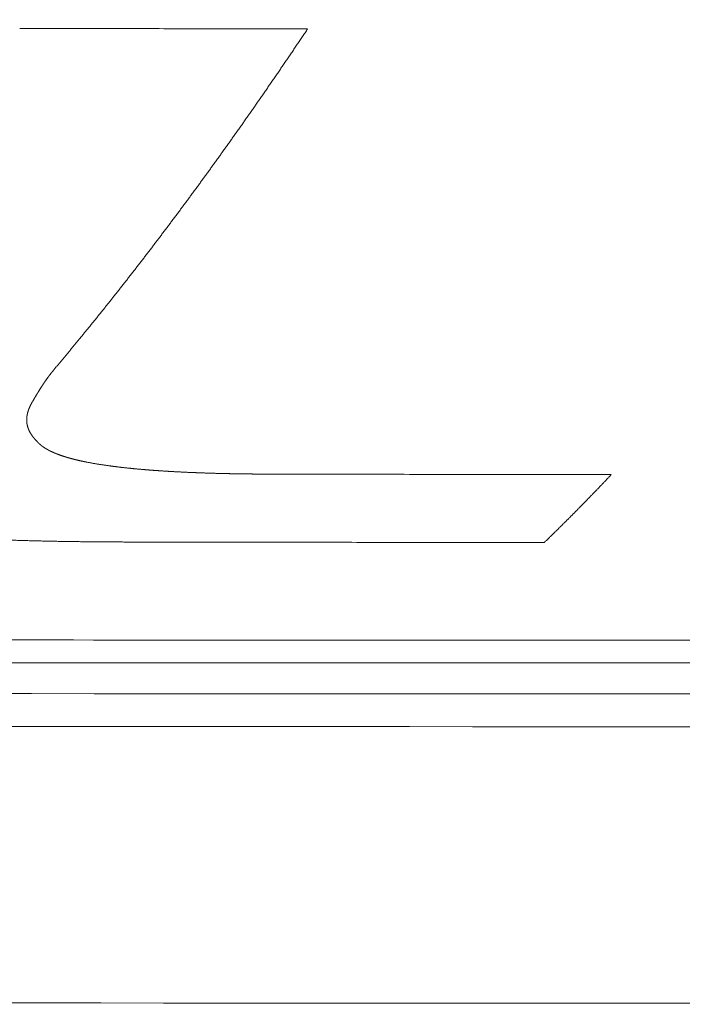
# Model space of a CAD drawing. Header units: millimetres. Extents: x -620 to 6530, y -1325 to 1325.
# Tile 48 of 180: x 280 to 342, y -1325 to -1233. Entities that reach past the tile are written whole.
import ezdxf

# ---------------------------------------------------------------- set-up
doc = ezdxf.new("R2010")
doc.units = ezdxf.units.MM
doc.layers.add('Plan', color=7, linetype='Continuous', true_color=0xffffff)

msp = doc.modelspace()

# ---------------------------------------------------------------- linework, layer by layer
at = {"layer": 'Plan', "color": 155, "linetype": 'Continuous', "lineweight": 18}
for points, knots in [([(4526.249, -1185), (4507.524, -1187.318), (4426.609, -1197.09), (4283.268, -1212.702), (4095.951, -1229.98), (3908.279, -1244.455), (3720.337, -1256.646), (3469.449, -1270.353), (3218.287, -1280.463), (2966.855, -1287.859), (2809.661, -1291.582), (2683.858, -1293.855), (2589.495, -1295.047), (2495.117, -1295.831), (2400.726, -1296.134), (2306.317, -1296.114), (2180.413, -1296.086), (1960.058, -1296.1), (1519.252, -1296.082), (889.346, -1296.145), (385.296, -1296.027), (133.222, -1295.968)], [0, 0, 0, 0, 0.01293, 0.055846, 0.098762, 0.141678, 0.184594, 0.227511, 0.313343, 0.356259, 0.399175, 0.420633, 0.442091, 0.463549, 0.485007, 0.506465, 0.527923, 0.570839, 0.656671, 0.828336, 1, 1, 1, 1]), ([(4552.156, -1185), (4525.381, -1188.386), (4436.363, -1199.242), (4284.832, -1215.745), (4097.367, -1233.037), (3909.557, -1247.523), (3721.491, -1259.722), (3470.458, -1273.437), (3219.14, -1283.553), (2967.593, -1290.953), (2810.324, -1294.677), (2684.465, -1296.951), (2590.057, -1298.144), (2495.636, -1298.928), (2401.203, -1299.232), (2306.763, -1299.212), (2180.828, -1299.184), (1960.421, -1299.198), (1519.528, -1299.179), (889.532, -1299.243), (385.447, -1299.124), (133.374, -1299.066)], [0, 0, 0, 0, 0.018379, 0.061058, 0.103738, 0.146417, 0.189096, 0.231775, 0.317133, 0.359813, 0.402492, 0.423831, 0.445171, 0.46651, 0.48785, 0.50919, 0.530529, 0.573208, 0.658567, 0.829283, 1, 1, 1, 1]), ([(4745.326, -1185), (4719.052, -1188.965), (4661.592, -1197.308), (4572.833, -1209.143), (4447.879, -1224.46), (4291.353, -1241.507), (4103.169, -1258.866), (3914.709, -1273.402), (3726.071, -1285.638), (3474.389, -1299.388), (3222.377, -1309.532), (2970.337, -1316.947), (2812.739, -1320.678), (2686.615, -1322.957), (2591.986, -1324.153), (2497.352, -1324.939), (2402.723, -1325.243), (2308.155, -1325.223), (2182.125, -1325.195), (1961.558, -1325.209), (1520.392, -1325.19), (890.115, -1325.254), (385.915, -1325.135), (133.843, -1325.077)], [0, 0, 0, 0, 0.017281, 0.037755, 0.058228, 0.099175, 0.140121, 0.181068, 0.222014, 0.262961, 0.344854, 0.385801, 0.426748, 0.447221, 0.467694, 0.488167, 0.508641, 0.529114, 0.549587, 0.590534, 0.672427, 0.836214, 1, 1, 1, 1]), ([(854.134, -1291.098), (840.728, -1291.088), (828.499, -1291.082), (811.919, -1291.073), (806.686, -1291.07), (799.277, -1291.066), (796.881, -1291.065), (793.397, -1291.063), (792.255, -1291.063), (790.568, -1291.062), (790.01, -1291.062), (789.18, -1291.061), (788.905, -1291.061), (788.494, -1291.061), (788.357, -1291.061), (788.152, -1291.061), (788.084, -1291.061), (787.947, -1291.061), (787.89, -1291.061), (777.691, -1291.056), (767.105, -1291.051), (750.524, -1291.043), (744.88, -1291.041), (736.24, -1291.037), (733.331, -1291.036), (728.923, -1291.034), (727.446, -1291.034), (725.22, -1291.033), (724.477, -1291.032), (723.358, -1291.032), (722.985, -1291.032), (722.425, -1291.031), (722.238, -1291.031), (721.957, -1291.031), (721.863, -1291.031), (721.723, -1291.031), (721.676, -1291.031), (721.606, -1291.031), (721.583, -1291.031), (721.536, -1291.031), (721.505, -1291.031), (704.91, -1291.024), (685.567, -1291.017), (652.406, -1291.006), (640.661, -1291.003), (622.007, -1290.997), (615.616, -1290.996), (605.771, -1290.993), (602.446, -1290.992), (597.394, -1290.991), (595.699, -1290.991), (593.141, -1290.99), (592.285, -1290.99), (590.998, -1290.99), (590.568, -1290.99), (589.922, -1290.989), (589.707, -1290.989), (589.383, -1290.989), (589.276, -1290.989), (589.114, -1290.989), (589.06, -1290.989), (588.979, -1290.989), (588.952, -1290.989), (588.911, -1290.989), (588.898, -1290.989), (588.878, -1290.989), (588.871, -1290.989), (588.857, -1290.989), (588.845, -1290.989), (586.045, -1290.989), (573.591, -1290.986), (540.43, -1290.98), (526.962, -1290.977), (503.141, -1290.974), (494.597, -1290.973), (480.877, -1290.971), (476.152, -1290.97), (468.839, -1290.969), (466.364, -1290.969), (462.595, -1290.969), (461.329, -1290.968), (459.416, -1290.968), (458.776, -1290.968), (457.812, -1290.968), (457.49, -1290.968), (457.007, -1290.968), (456.845, -1290.968), (456.603, -1290.968), (456.522, -1290.968), (456.401, -1290.968), (456.361, -1290.968), (456.3, -1290.968), (456.28, -1290.968), (456.239, -1290.968), (456.211, -1290.968), (431.386, -1290.965), (407.925, -1290.963), (374.764, -1290.96), (364.048, -1290.959), (348.482, -1290.958), (343.378, -1290.957), (335.849, -1290.957), (333.36, -1290.957), (329.659, -1290.956), (328.43, -1290.956), (326.596, -1290.956), (325.985, -1290.956), (325.072, -1290.956), (324.768, -1290.956), (324.312, -1290.956), (324.16, -1290.956), (323.933, -1290.956), (323.857, -1290.956), (323.743, -1290.956), (323.705, -1290.956), (323.629, -1290.956), (323.581, -1290.956), (309.313, -1290.954), (291.139, -1290.953), (257.978, -1290.95), (245.94, -1290.949), (226.41, -1290.947), (219.653, -1290.947), (209.15, -1290.946), (205.588, -1290.946), (200.152, -1290.945), (198.325, -1290.945), (195.561, -1290.945), (194.636, -1290.945), (193.242, -1290.945), (192.777, -1290.945), (192.077, -1290.945), (191.843, -1290.945), (191.493, -1290.945), (191.376, -1290.945), (191.142, -1290.945), (191.018, -1290.945), (162.635, -1290.943), (137.445, -1290.941), (104.284, -1290.939), (94.001, -1290.938), (79.732, -1290.938), (75.168, -1290.937), (68.612, -1290.937), (66.475, -1290.937), (63.341, -1290.937), (62.308, -1290.936), (60.778, -1290.936), (60.27, -1290.936), (59.514, -1290.936), (59.263, -1290.936), (58.887, -1290.936), (58.762, -1290.936), (58.574, -1290.936), (58.512, -1290.936), (58.418, -1290.936), (58.387, -1290.936), (58.325, -1290.936), (58.299, -1290.936), (39.309, -1290.935), (18.778, -1290.934), (-14.383, -1290.932), (-25.831, -1290.931), (-43.594, -1290.93), (-49.614, -1290.93), (-58.792, -1290.929), (-61.875, -1290.929), (-66.538, -1290.929), (-68.098, -1290.929), (-70.448, -1290.928), (-71.233, -1290.928), (-72.413, -1290.928), (-72.806, -1290.928), (-73.397, -1290.928), (-73.594, -1290.928), (-73.89, -1290.928), (-73.988, -1290.928), (-74.136, -1290.928), (-74.186, -1290.928), (-74.284, -1290.928), (-74.34, -1290.928), (-96.489, -1290.927), (-118.595, -1290.925), (-151.756, -1290.924), (-162.81, -1290.924), (-184.919, -1290.92), (-195.973, -1290.909), (-207.028, -1290.919)], [0, 0, 0, 0, 0.03125, 0.03125, 0.046875, 0.046875, 0.054688, 0.054688, 0.058594, 0.058594, 0.060547, 0.060547, 0.061523, 0.061523, 0.062012, 0.062012, 0.062256, 0.062256, 0.0625, 0.0625, 0.09375, 0.09375, 0.109375, 0.109375, 0.117188, 0.117188, 0.121094, 0.121094, 0.123047, 0.123047, 0.124023, 0.124023, 0.124512, 0.124512, 0.124756, 0.124756, 0.124878, 0.124878, 0.124939, 0.124939, 0.125, 0.125, 0.1875, 0.1875, 0.21875, 0.21875, 0.234375, 0.234375, 0.242188, 0.242188, 0.246094, 0.246094, 0.248047, 0.248047, 0.249023, 0.249023, 0.249512, 0.249512, 0.249756, 0.249756, 0.249878, 0.249878, 0.249939, 0.249939, 0.249969, 0.249969, 0.249985, 0.249985, 0.25, 0.25, 0.3125, 0.3125, 0.34375, 0.34375, 0.359375, 0.359375, 0.367188, 0.367188, 0.371094, 0.371094, 0.373047, 0.373047, 0.374023, 0.374023, 0.374512, 0.374512, 0.374756, 0.374756, 0.374878, 0.374878, 0.374939, 0.374939, 0.374969, 0.374969, 0.375, 0.375, 0.4375, 0.4375, 0.46875, 0.46875, 0.484375, 0.484375, 0.492188, 0.492188, 0.496094, 0.496094, 0.498047, 0.498047, 0.499023, 0.499023, 0.499512, 0.499512, 0.499756, 0.499756, 0.499878, 0.499878, 0.5, 0.5, 0.5625, 0.5625, 0.59375, 0.59375, 0.609375, 0.609375, 0.617188, 0.617188, 0.621094, 0.621094, 0.623047, 0.623047, 0.624023, 0.624023, 0.624512, 0.624512, 0.624756, 0.624756, 0.625, 0.625, 0.6875, 0.6875, 0.71875, 0.71875, 0.734375, 0.734375, 0.742188, 0.742188, 0.746094, 0.746094, 0.748047, 0.748047, 0.749023, 0.749023, 0.749512, 0.749512, 0.749756, 0.749756, 0.749878, 0.749878, 0.75, 0.75, 0.8125, 0.8125, 0.84375, 0.84375, 0.859375, 0.859375, 0.867188, 0.867188, 0.871094, 0.871094, 0.873047, 0.873047, 0.874023, 0.874023, 0.874512, 0.874512, 0.874756, 0.874756, 0.874878, 0.874878, 0.875, 0.875, 0.9375, 0.9375, 0.96875, 0.96875, 1, 1, 1, 1]), ([(133.23, -1293.052), (385.304, -1293.111), (889.355, -1293.229), (1519.265, -1293.166), (1960.076, -1293.184), (2168.077, -1293.171), (2250.152, -1293.186), (2269.272, -1293.19)], [0, 0, 0, 0, 0.353865, 0.70773, 0.884663, 0.973129, 1, 1, 1, 1])]:
    msp.add_open_spline(points, degree=3, knots=knots, dxfattribs=at)
at = {"layer": 'Plan', "color": 155, "linetype": 'Continuous', "lineweight": 13}
for points in [[(279.816, -1233.409), (282.075, -1233.411), (286.592, -1233.415), (293.369, -1233.422), (300.145, -1233.428), (304.662, -1233.432), (306.921, -1233.434)], [(292.573, -1281.735), (291.917, -1281.734), (291.261, -1281.733), (290.605, -1281.732)], [(294.882, -1281.739), (294.113, -1281.738), (293.343, -1281.737), (292.573, -1281.735)], [(329.193, -1281.782), (327.922, -1281.781), (325.38, -1281.778), (321.568, -1281.774), (317.756, -1281.769), (313.943, -1281.765), (310.131, -1281.76), (306.319, -1281.755), (302.507, -1281.75), (298.694, -1281.745), (296.153, -1281.741), (294.882, -1281.739)]]:
    msp.add_open_spline(points, degree=3, dxfattribs=at)
for points, knots in [([(306.921, -1233.434), (306.88, -1233.495), (306.799, -1233.617), (306.676, -1233.8), (306.554, -1233.983), (306.431, -1234.165), (306.309, -1234.348), (306.186, -1234.53), (306.064, -1234.712), (305.941, -1234.894), (305.819, -1235.075), (305.697, -1235.257), (305.574, -1235.438), (305.452, -1235.619), (305.329, -1235.8), (305.207, -1235.98), (305.085, -1236.161), (304.962, -1236.341), (304.84, -1236.521), (304.718, -1236.701), (304.595, -1236.88), (304.473, -1237.06), (304.351, -1237.239), (304.228, -1237.418), (304.106, -1237.597), (303.984, -1237.775), (303.861, -1237.954), (303.739, -1238.132), (303.617, -1238.31), (303.495, -1238.488), (303.372, -1238.665), (303.25, -1238.843), (303.128, -1239.02), (303.006, -1239.197), (302.884, -1239.374), (302.761, -1239.55), (302.639, -1239.727), (302.517, -1239.903), (302.395, -1240.079), (302.273, -1240.255), (302.151, -1240.43), (302.028, -1240.606), (301.906, -1240.781), (301.784, -1240.956), (301.662, -1241.131), (301.54, -1241.305), (301.418, -1241.48), (301.296, -1241.654), (301.174, -1241.828), (301.052, -1242.001), (300.93, -1242.175), (300.808, -1242.348), (300.686, -1242.521), (300.564, -1242.694), (300.442, -1242.867), (300.32, -1243.039), (300.198, -1243.212), (300.076, -1243.384), (299.954, -1243.556), (299.832, -1243.727), (299.71, -1243.899), (299.588, -1244.07), (299.467, -1244.241), (299.345, -1244.412), (299.223, -1244.582), (299.101, -1244.753), (298.979, -1244.923), (298.857, -1245.093), (298.736, -1245.263), (298.614, -1245.432), (298.492, -1245.602), (298.37, -1245.771), (298.249, -1245.94), (298.127, -1246.109), (298.005, -1246.277), (297.883, -1246.445), (297.762, -1246.613), (297.64, -1246.781), (297.519, -1246.949), (297.397, -1247.116), (297.275, -1247.284), (297.154, -1247.451), (297.032, -1247.617), (296.911, -1247.784), (296.789, -1247.95), (296.668, -1248.117), (296.546, -1248.283), (296.425, -1248.448), (296.303, -1248.614), (296.182, -1248.779), (296.06, -1248.944), (295.939, -1249.109), (295.817, -1249.274), (295.696, -1249.438), (295.574, -1249.603), (295.453, -1249.767), (295.332, -1249.93), (295.21, -1250.094), (295.089, -1250.257), (294.968, -1250.421), (294.847, -1250.583), (294.725, -1250.746), (294.604, -1250.909), (294.483, -1251.071), (294.362, -1251.233), (294.24, -1251.395), (294.119, -1251.557), (293.998, -1251.718), (293.877, -1251.879), (293.756, -1252.04), (293.635, -1252.201), (293.514, -1252.362), (293.393, -1252.522), (293.272, -1252.682), (293.151, -1252.842), (293.03, -1253.002), (292.909, -1253.161), (292.788, -1253.32), (292.667, -1253.479), (292.546, -1253.638), (292.425, -1253.797), (292.304, -1253.955), (292.183, -1254.113), (292.062, -1254.271), (291.942, -1254.429), (291.821, -1254.586), (291.7, -1254.743), (291.579, -1254.901), (291.459, -1255.057), (291.338, -1255.214), (291.217, -1255.37), (291.096, -1255.526), (290.976, -1255.682), (290.855, -1255.838), (290.735, -1255.994), (290.614, -1256.149), (290.493, -1256.304), (290.373, -1256.459), (290.252, -1256.613), (290.132, -1256.768), (290.011, -1256.922), (289.891, -1257.076), (289.77, -1257.229), (289.65, -1257.383), (289.53, -1257.536), (289.409, -1257.689), (289.289, -1257.842), (289.169, -1257.995), (289.048, -1258.147), (288.928, -1258.299), (288.808, -1258.451), (288.688, -1258.603), (288.567, -1258.754), (288.447, -1258.905), (288.327, -1259.057), (288.207, -1259.207), (288.087, -1259.358), (287.967, -1259.508), (287.847, -1259.658), (287.727, -1259.808), (287.607, -1259.958), (287.487, -1260.107), (287.367, -1260.257), (287.247, -1260.406), (287.127, -1260.554), (287.007, -1260.703), (286.887, -1260.851), (286.767, -1260.999), (286.647, -1261.147), (286.528, -1261.295), (286.408, -1261.442), (286.288, -1261.589), (286.168, -1261.736), (286.049, -1261.883), (285.929, -1262.03), (285.81, -1262.176), (285.69, -1262.322), (285.57, -1262.468), (285.491, -1262.565), (285.451, -1262.613)], [0, 0, 0, 0, 0.00565, 0.011299, 0.016949, 0.022599, 0.028249, 0.033899, 0.039548, 0.045198, 0.050848, 0.056498, 0.062148, 0.067797, 0.073447, 0.079097, 0.084747, 0.090397, 0.096047, 0.101697, 0.107346, 0.112996, 0.118646, 0.124296, 0.129946, 0.135596, 0.141246, 0.146896, 0.152546, 0.158196, 0.163845, 0.169495, 0.175145, 0.180795, 0.186445, 0.192095, 0.197745, 0.203395, 0.209045, 0.214695, 0.220345, 0.225994, 0.231644, 0.237294, 0.242944, 0.248594, 0.254244, 0.259894, 0.265544, 0.271194, 0.276844, 0.282493, 0.288143, 0.293793, 0.299443, 0.305093, 0.310743, 0.316393, 0.322042, 0.327692, 0.333342, 0.338992, 0.344642, 0.350292, 0.355941, 0.361591, 0.367241, 0.372891, 0.378541, 0.38419, 0.38984, 0.39549, 0.40114, 0.40679, 0.412439, 0.418089, 0.423739, 0.429389, 0.435038, 0.440688, 0.446338, 0.451988, 0.457637, 0.463287, 0.468937, 0.474586, 0.480236, 0.485886, 0.491535, 0.497185, 0.502835, 0.508485, 0.514134, 0.519784, 0.525434, 0.531083, 0.536733, 0.542382, 0.548032, 0.553682, 0.559331, 0.564981, 0.570631, 0.57628, 0.58193, 0.587579, 0.593229, 0.598879, 0.604528, 0.610178, 0.615828, 0.621477, 0.627127, 0.632776, 0.638426, 0.644075, 0.649725, 0.655375, 0.661024, 0.666674, 0.672323, 0.677973, 0.683622, 0.689272, 0.694922, 0.700571, 0.706221, 0.71187, 0.71752, 0.723169, 0.728819, 0.734468, 0.740118, 0.745768, 0.751417, 0.757067, 0.762716, 0.768366, 0.774015, 0.779665, 0.785314, 0.790964, 0.796614, 0.802263, 0.807913, 0.813562, 0.819212, 0.824861, 0.830511, 0.836161, 0.84181, 0.84746, 0.853109, 0.858759, 0.864408, 0.870058, 0.875708, 0.881357, 0.887007, 0.892656, 0.898306, 0.903956, 0.909605, 0.915255, 0.920905, 0.926554, 0.932204, 0.937853, 0.943503, 0.949153, 0.954802, 0.960452, 0.966102, 0.971752, 0.977401, 0.983051, 0.988701, 0.99435, 1, 1, 1, 1]), ([(285.451, -1262.613), (285.416, -1262.656), (285.345, -1262.741), (285.24, -1262.869), (285.134, -1262.996), (285.029, -1263.123), (284.924, -1263.25), (284.819, -1263.377), (284.714, -1263.504), (284.61, -1263.63), (284.505, -1263.757), (284.4, -1263.883), (284.296, -1264.009), (284.192, -1264.135), (284.087, -1264.261), (283.983, -1264.386), (283.879, -1264.512), (283.774, -1264.637), (283.67, -1264.762), (283.566, -1264.887), (283.462, -1265.012), (283.358, -1265.136), (283.254, -1265.261), (283.15, -1265.385), (283.081, -1265.468), (283.046, -1265.509)], [0, 0, 0, 0, 0.043478, 0.086956, 0.130435, 0.173913, 0.217391, 0.260869, 0.304347, 0.347825, 0.391304, 0.434782, 0.47826, 0.521738, 0.565217, 0.608695, 0.652173, 0.695652, 0.73913, 0.782608, 0.826087, 0.869565, 0.913043, 0.956522, 1, 1, 1, 1]), ([(283.046, -1265.509), (283.036, -1265.521), (283.015, -1265.546), (282.984, -1265.583), (282.953, -1265.62), (282.923, -1265.657), (282.893, -1265.694), (282.863, -1265.732), (282.833, -1265.769), (282.803, -1265.806), (282.774, -1265.843), (282.744, -1265.881), (282.715, -1265.918), (282.687, -1265.955), (282.658, -1265.993), (282.629, -1266.03), (282.601, -1266.068), (282.573, -1266.105), (282.545, -1266.142), (282.517, -1266.18), (282.49, -1266.217), (282.462, -1266.255), (282.435, -1266.293), (282.408, -1266.33), (282.381, -1266.368), (282.354, -1266.405), (282.328, -1266.443), (282.301, -1266.48), (282.275, -1266.518), (282.249, -1266.556), (282.223, -1266.593), (282.197, -1266.631), (282.171, -1266.669), (282.146, -1266.706), (282.12, -1266.744), (282.095, -1266.782), (282.069, -1266.819), (282.044, -1266.857), (282.019, -1266.895), (281.994, -1266.933), (281.97, -1266.97), (281.945, -1267.008), (281.92, -1267.046), (281.896, -1267.083), (281.871, -1267.121), (281.847, -1267.159), (281.823, -1267.197), (281.799, -1267.234), (281.775, -1267.272), (281.751, -1267.31), (281.727, -1267.347), (281.703, -1267.385), (281.68, -1267.423), (281.656, -1267.461), (281.633, -1267.498), (281.609, -1267.536), (281.586, -1267.574), (281.563, -1267.611), (281.54, -1267.649), (281.517, -1267.687), (281.494, -1267.724), (281.471, -1267.762), (281.448, -1267.8), (281.425, -1267.837), (281.402, -1267.875), (281.38, -1267.913), (281.357, -1267.95), (281.335, -1267.988), (281.313, -1268.026), (281.29, -1268.063), (281.268, -1268.101), (281.246, -1268.138), (281.224, -1268.176), (281.202, -1268.214), (281.18, -1268.251), (281.158, -1268.289), (281.136, -1268.326), (281.114, -1268.364), (281.093, -1268.401), (281.071, -1268.439), (281.049, -1268.477), (281.028, -1268.514), (281.006, -1268.552), (280.985, -1268.589), (280.964, -1268.627), (280.942, -1268.664), (280.928, -1268.689), (280.921, -1268.702)], [0, 0, 0, 0, 0.011767, 0.023533, 0.035299, 0.047063, 0.058828, 0.070592, 0.082355, 0.094118, 0.105881, 0.117644, 0.129407, 0.141169, 0.152932, 0.164694, 0.176457, 0.18822, 0.199983, 0.211746, 0.223509, 0.235272, 0.247036, 0.2588, 0.270564, 0.282328, 0.294092, 0.305857, 0.317622, 0.329387, 0.341152, 0.352918, 0.364684, 0.37645, 0.388216, 0.399982, 0.411749, 0.423515, 0.435281, 0.447048, 0.458814, 0.470581, 0.482347, 0.494113, 0.505879, 0.517644, 0.52941, 0.541175, 0.55294, 0.564705, 0.57647, 0.588234, 0.599999, 0.611763, 0.623528, 0.635292, 0.647057, 0.658821, 0.670585, 0.682349, 0.694113, 0.705878, 0.717642, 0.729406, 0.74117, 0.752935, 0.764699, 0.776463, 0.788228, 0.799992, 0.811757, 0.823521, 0.835286, 0.847051, 0.858816, 0.870581, 0.882346, 0.894111, 0.905876, 0.917641, 0.929406, 0.941172, 0.952937, 0.964703, 0.976468, 0.988234, 1, 1, 1, 1]), ([(280.921, -1268.702), (280.916, -1268.711), (280.906, -1268.729), (280.891, -1268.756), (280.877, -1268.783), (280.863, -1268.81), (280.849, -1268.837), (280.835, -1268.864), (280.821, -1268.891), (280.808, -1268.918), (280.795, -1268.946), (280.782, -1268.973), (280.769, -1269), (280.757, -1269.027), (280.745, -1269.055), (280.733, -1269.082), (280.721, -1269.109), (280.71, -1269.137), (280.698, -1269.164), (280.688, -1269.191), (280.677, -1269.219), (280.666, -1269.246), (280.656, -1269.274), (280.646, -1269.301), (280.637, -1269.329), (280.627, -1269.356), (280.618, -1269.384), (280.609, -1269.411), (280.601, -1269.439), (280.593, -1269.466), (280.584, -1269.494), (280.577, -1269.522), (280.569, -1269.549), (280.562, -1269.577), (280.555, -1269.604), (280.548, -1269.632), (280.542, -1269.66), (280.536, -1269.687), (280.53, -1269.715), (280.524, -1269.742), (280.519, -1269.77), (280.514, -1269.798), (280.51, -1269.825), (280.505, -1269.853), (280.501, -1269.881), (280.497, -1269.908), (280.494, -1269.936), (280.491, -1269.964), (280.488, -1269.991), (280.485, -1270.019), (280.483, -1270.047), (280.481, -1270.074), (280.479, -1270.102), (280.478, -1270.129), (280.477, -1270.157), (280.476, -1270.185), (280.476, -1270.212), (280.476, -1270.24), (280.476, -1270.267), (280.476, -1270.295), (280.477, -1270.323), (280.478, -1270.35), (280.48, -1270.378), (280.482, -1270.405), (280.484, -1270.433), (280.486, -1270.46), (280.489, -1270.488), (280.492, -1270.515), (280.496, -1270.543), (280.5, -1270.57), (280.504, -1270.598), (280.508, -1270.625), (280.513, -1270.653), (280.519, -1270.68), (280.524, -1270.707), (280.53, -1270.735), (280.536, -1270.762), (280.543, -1270.789), (280.549, -1270.816), (280.557, -1270.844), (280.564, -1270.871), (280.572, -1270.898), (280.58, -1270.925), (280.589, -1270.952), (280.598, -1270.979), (280.607, -1271.006), (280.616, -1271.033), (280.626, -1271.06), (280.636, -1271.087), (280.647, -1271.114), (280.658, -1271.141), (280.669, -1271.168), (280.681, -1271.195), (280.692, -1271.221), (280.705, -1271.248), (280.717, -1271.275), (280.73, -1271.301), (280.743, -1271.328), (280.757, -1271.354), (280.77, -1271.381), (280.785, -1271.407), (280.799, -1271.433), (280.814, -1271.46), (280.829, -1271.486), (280.844, -1271.512), (280.86, -1271.538), (280.876, -1271.564), (280.893, -1271.59), (280.91, -1271.616), (280.927, -1271.642), (280.944, -1271.668), (280.962, -1271.694), (280.98, -1271.72), (280.998, -1271.745), (281.017, -1271.771), (281.036, -1271.796), (281.055, -1271.822), (281.075, -1271.847), (281.095, -1271.872), (281.116, -1271.898), (281.136, -1271.923), (281.157, -1271.948), (281.179, -1271.973), (281.2, -1271.998), (281.222, -1272.023), (281.244, -1272.047), (281.267, -1272.072), (281.29, -1272.097), (281.313, -1272.121), (281.337, -1272.146), (281.361, -1272.17), (281.385, -1272.195), (281.409, -1272.219), (281.426, -1272.235), (281.434, -1272.243)], [0, 0, 0, 0, 0.007564, 0.01513, 0.022697, 0.030267, 0.037837, 0.045409, 0.052983, 0.060557, 0.068133, 0.07571, 0.083287, 0.090866, 0.098445, 0.106025, 0.113605, 0.121186, 0.128768, 0.136349, 0.143931, 0.151514, 0.159096, 0.166678, 0.174261, 0.181843, 0.189426, 0.197008, 0.20459, 0.212171, 0.219753, 0.227334, 0.234915, 0.242495, 0.250076, 0.257655, 0.265234, 0.272813, 0.280391, 0.287969, 0.295546, 0.303123, 0.310699, 0.318274, 0.32585, 0.333424, 0.340998, 0.348572, 0.356145, 0.363718, 0.37129, 0.378862, 0.386434, 0.394005, 0.401576, 0.409147, 0.416718, 0.424288, 0.431859, 0.439429, 0.447, 0.454571, 0.462142, 0.469713, 0.477285, 0.484857, 0.49243, 0.500004, 0.507578, 0.515153, 0.522729, 0.530305, 0.537882, 0.54546, 0.553038, 0.560617, 0.568196, 0.575776, 0.583356, 0.590937, 0.598518, 0.606099, 0.613681, 0.621262, 0.628844, 0.636426, 0.644008, 0.651591, 0.659173, 0.666756, 0.674338, 0.68192, 0.689503, 0.697085, 0.704667, 0.712249, 0.71983, 0.727411, 0.734993, 0.742573, 0.750154, 0.757734, 0.765314, 0.772893, 0.780472, 0.78805, 0.795628, 0.803206, 0.810782, 0.818359, 0.825935, 0.83351, 0.841084, 0.848658, 0.856232, 0.863804, 0.871376, 0.878948, 0.886519, 0.894089, 0.901658, 0.909227, 0.916795, 0.924362, 0.931929, 0.939495, 0.94706, 0.954625, 0.962189, 0.969752, 0.977315, 0.984877, 0.992439, 1, 1, 1, 1]), ([(281.434, -1272.243), (281.439, -1272.248), (281.448, -1272.259), (281.461, -1272.276), (281.475, -1272.292), (281.489, -1272.308), (281.503, -1272.325), (281.518, -1272.341), (281.533, -1272.357), (281.548, -1272.373), (281.563, -1272.389), (281.579, -1272.405), (281.594, -1272.421), (281.61, -1272.437), (281.626, -1272.453), (281.643, -1272.468), (281.659, -1272.484), (281.676, -1272.5), (281.693, -1272.515), (281.711, -1272.531), (281.728, -1272.546), (281.746, -1272.561), (281.764, -1272.577), (281.782, -1272.592), (281.8, -1272.607), (281.819, -1272.622), (281.838, -1272.637), (281.857, -1272.652), (281.876, -1272.667), (281.895, -1272.682), (281.915, -1272.697), (281.934, -1272.712), (281.954, -1272.726), (281.974, -1272.741), (281.995, -1272.755), (282.015, -1272.77), (282.036, -1272.784), (282.057, -1272.799), (282.078, -1272.813), (282.099, -1272.827), (282.121, -1272.841), (282.142, -1272.856), (282.164, -1272.87), (282.186, -1272.884), (282.208, -1272.898), (282.231, -1272.911), (282.253, -1272.925), (282.276, -1272.939), (282.299, -1272.953), (282.322, -1272.966), (282.345, -1272.98), (282.368, -1272.993), (282.392, -1273.007), (282.415, -1273.02), (282.439, -1273.033), (282.463, -1273.046), (282.487, -1273.059), (282.512, -1273.073), (282.536, -1273.086), (282.561, -1273.099), (282.585, -1273.111), (282.61, -1273.124), (282.635, -1273.137), (282.66, -1273.15), (282.686, -1273.162), (282.711, -1273.175), (282.737, -1273.187), (282.762, -1273.2), (282.788, -1273.212), (282.814, -1273.224), (282.84, -1273.237), (282.866, -1273.249), (282.893, -1273.261), (282.919, -1273.273), (282.946, -1273.285), (282.973, -1273.297), (282.999, -1273.309), (283.026, -1273.32), (283.054, -1273.332), (283.081, -1273.344), (283.108, -1273.355), (283.136, -1273.367), (283.163, -1273.378), (283.191, -1273.39), (283.219, -1273.401), (283.247, -1273.412), (283.275, -1273.423), (283.303, -1273.435), (283.331, -1273.446), (283.359, -1273.457), (283.388, -1273.468), (283.417, -1273.479), (283.445, -1273.49), (283.474, -1273.5), (283.503, -1273.511), (283.532, -1273.522), (283.561, -1273.532), (283.59, -1273.543), (283.619, -1273.553), (283.649, -1273.564), (283.678, -1273.574), (283.708, -1273.585), (283.737, -1273.595), (283.767, -1273.605), (283.797, -1273.615), (283.827, -1273.625), (283.857, -1273.635), (283.887, -1273.645), (283.917, -1273.655), (283.947, -1273.665), (283.978, -1273.675), (284.008, -1273.685), (284.039, -1273.694), (284.069, -1273.704), (284.1, -1273.713), (284.131, -1273.723), (284.161, -1273.732), (284.192, -1273.742), (284.223, -1273.751), (284.254, -1273.761), (284.285, -1273.77), (284.316, -1273.779), (284.347, -1273.788), (284.379, -1273.797), (284.41, -1273.806), (284.441, -1273.815), (284.473, -1273.824), (284.504, -1273.833), (284.536, -1273.842), (284.568, -1273.851), (284.599, -1273.859), (284.631, -1273.868), (284.663, -1273.877), (284.695, -1273.885), (284.727, -1273.894), (284.759, -1273.902), (284.791, -1273.91), (284.823, -1273.919), (284.855, -1273.927), (284.887, -1273.935), (284.919, -1273.944), (284.952, -1273.952), (284.984, -1273.96), (285.016, -1273.968), (285.049, -1273.976), (285.081, -1273.984), (285.114, -1273.992), (285.146, -1274), (285.179, -1274.008), (285.212, -1274.015), (285.244, -1274.023), (285.277, -1274.031), (285.31, -1274.038), (285.343, -1274.046), (285.376, -1274.054), (285.409, -1274.061), (285.442, -1274.069), (285.475, -1274.076), (285.508, -1274.083), (285.541, -1274.091), (285.574, -1274.098), (285.607, -1274.105), (285.64, -1274.113), (285.674, -1274.12), (285.707, -1274.127), (285.74, -1274.134), (285.774, -1274.141), (285.807, -1274.148), (285.841, -1274.155), (285.874, -1274.162), (285.907, -1274.169), (285.941, -1274.176), (285.974, -1274.183), (286.008, -1274.189), (286.042, -1274.196), (286.075, -1274.203), (286.109, -1274.209), (286.143, -1274.216), (286.212, -1274.23), (286.319, -1274.25), (286.461, -1274.277), (286.604, -1274.303), (286.748, -1274.328), (286.892, -1274.353), (287.036, -1274.378), (287.181, -1274.402), (287.326, -1274.425), (287.472, -1274.448), (287.618, -1274.47), (287.765, -1274.492), (287.912, -1274.513), (288.059, -1274.535), (288.157, -1274.548), (288.207, -1274.555)], [0, 0, 0, 0, 0.004248, 0.008494, 0.012738, 0.01698, 0.021221, 0.02546, 0.029697, 0.033933, 0.038168, 0.042402, 0.046634, 0.050866, 0.055096, 0.059326, 0.063555, 0.067784, 0.072011, 0.076239, 0.080466, 0.084692, 0.088918, 0.093144, 0.09737, 0.101596, 0.105821, 0.110047, 0.114272, 0.118498, 0.122723, 0.126949, 0.131175, 0.135401, 0.139627, 0.143854, 0.148081, 0.152308, 0.156535, 0.160763, 0.16499, 0.169219, 0.173447, 0.177676, 0.181905, 0.186135, 0.190365, 0.194595, 0.198825, 0.203056, 0.207287, 0.211518, 0.215749, 0.219981, 0.224213, 0.228445, 0.232677, 0.236909, 0.241141, 0.245373, 0.249606, 0.253838, 0.25807, 0.262302, 0.266534, 0.270767, 0.274999, 0.279232, 0.283465, 0.287698, 0.291932, 0.296166, 0.3004, 0.304635, 0.30887, 0.313106, 0.317342, 0.321578, 0.325815, 0.330053, 0.334291, 0.33853, 0.342769, 0.347009, 0.351249, 0.35549, 0.359732, 0.363974, 0.368216, 0.37246, 0.376703, 0.380948, 0.385193, 0.389438, 0.393684, 0.39793, 0.402177, 0.406425, 0.410673, 0.414921, 0.41917, 0.423419, 0.427668, 0.431918, 0.436168, 0.440418, 0.444669, 0.448919, 0.45317, 0.457422, 0.461673, 0.465924, 0.470175, 0.474426, 0.478678, 0.482929, 0.487179, 0.49143, 0.495681, 0.499931, 0.504181, 0.50843, 0.512679, 0.516928, 0.521177, 0.525425, 0.529673, 0.533921, 0.538169, 0.542416, 0.546663, 0.550911, 0.555158, 0.559404, 0.563651, 0.567898, 0.572144, 0.57639, 0.580636, 0.584882, 0.589128, 0.593374, 0.59762, 0.601865, 0.606111, 0.610356, 0.614601, 0.618846, 0.623091, 0.627336, 0.63158, 0.635825, 0.640069, 0.644313, 0.648557, 0.6528, 0.657044, 0.661287, 0.66553, 0.669773, 0.674015, 0.678257, 0.682499, 0.68674, 0.690981, 0.695222, 0.699462, 0.703702, 0.707942, 0.712181, 0.716419, 0.720657, 0.724895, 0.729131, 0.733368, 0.737603, 0.741838, 0.746073, 0.750306, 0.768141, 0.785965, 0.803781, 0.821594, 0.839404, 0.857215, 0.875029, 0.892849, 0.910676, 0.928514, 0.946363, 0.964226, 0.982104, 1, 1, 1, 1]), ([(288.207, -1274.555), (288.234, -1274.559), (288.287, -1274.566), (288.368, -1274.577), (288.449, -1274.588), (288.53, -1274.599), (288.611, -1274.609), (288.692, -1274.62), (288.773, -1274.63), (288.854, -1274.64), (288.935, -1274.65), (289.016, -1274.66), (289.097, -1274.67), (289.179, -1274.68), (289.26, -1274.69), (289.342, -1274.699), (289.423, -1274.709), (289.505, -1274.718), (289.586, -1274.727), (289.668, -1274.736), (289.75, -1274.745), (289.831, -1274.754), (289.913, -1274.763), (289.995, -1274.772), (290.077, -1274.78), (290.159, -1274.789), (290.241, -1274.797), (290.323, -1274.806), (290.405, -1274.814), (290.487, -1274.822), (290.569, -1274.83), (290.651, -1274.838), (290.733, -1274.846), (290.816, -1274.853), (290.898, -1274.861), (290.98, -1274.869), (291.063, -1274.876), (291.145, -1274.883), (291.228, -1274.891), (291.31, -1274.898), (291.393, -1274.905), (291.475, -1274.912), (291.558, -1274.919), (291.64, -1274.926), (291.723, -1274.933), (291.806, -1274.939), (291.888, -1274.946), (291.971, -1274.952), (292.054, -1274.959), (292.137, -1274.965), (292.22, -1274.972), (292.302, -1274.978), (292.385, -1274.984), (292.468, -1274.99), (292.551, -1274.996), (292.634, -1275.002), (292.717, -1275.008), (292.8, -1275.014), (292.883, -1275.019), (292.966, -1275.025), (293.049, -1275.031), (293.132, -1275.036), (293.215, -1275.042), (293.298, -1275.047), (293.381, -1275.052), (293.464, -1275.058), (293.548, -1275.063), (293.631, -1275.068), (293.714, -1275.073), (293.797, -1275.078), (293.88, -1275.083), (293.964, -1275.088), (294.047, -1275.093), (294.13, -1275.098), (294.214, -1275.102), (294.297, -1275.107), (294.38, -1275.112), (294.464, -1275.116), (294.547, -1275.121), (294.63, -1275.125), (294.714, -1275.129), (294.797, -1275.134), (294.88, -1275.138), (294.964, -1275.142), (295.047, -1275.146), (295.131, -1275.15), (295.214, -1275.154), (295.298, -1275.158), (295.381, -1275.162), (295.465, -1275.166), (295.548, -1275.17), (295.632, -1275.174), (295.715, -1275.177), (295.799, -1275.181), (295.882, -1275.185), (295.966, -1275.188), (296.049, -1275.192), (296.133, -1275.195), (296.216, -1275.199), (296.3, -1275.202), (296.383, -1275.205), (296.467, -1275.209), (296.55, -1275.212), (296.634, -1275.215), (296.718, -1275.218), (296.801, -1275.221), (296.885, -1275.224), (296.968, -1275.227), (297.052, -1275.23), (297.135, -1275.233), (297.219, -1275.236), (297.303, -1275.239), (297.386, -1275.242), (297.47, -1275.244), (297.554, -1275.247), (297.637, -1275.25), (297.721, -1275.252), (297.804, -1275.255), (297.888, -1275.257), (297.972, -1275.26), (298.055, -1275.262), (298.139, -1275.265), (298.223, -1275.267), (298.306, -1275.269), (298.39, -1275.272), (298.474, -1275.274), (298.557, -1275.276), (298.641, -1275.278), (298.725, -1275.28), (298.808, -1275.282), (298.892, -1275.284), (298.976, -1275.286), (299.059, -1275.288), (299.143, -1275.29), (299.227, -1275.292), (299.311, -1275.294), (299.394, -1275.296), (299.478, -1275.297), (299.562, -1275.299), (299.645, -1275.301), (299.729, -1275.302), (299.813, -1275.304), (299.896, -1275.306), (299.98, -1275.307), (300.064, -1275.309), (300.148, -1275.31), (300.231, -1275.311), (300.315, -1275.313), (300.399, -1275.314), (300.483, -1275.315), (300.566, -1275.317), (300.65, -1275.318), (300.734, -1275.319), (300.817, -1275.32), (300.901, -1275.322), (300.985, -1275.323), (301.069, -1275.324), (301.152, -1275.325), (301.236, -1275.326), (301.32, -1275.327), (301.404, -1275.328), (301.487, -1275.328), (301.571, -1275.329), (301.655, -1275.33), (301.739, -1275.331), (301.822, -1275.332), (301.906, -1275.333), (301.99, -1275.333), (302.074, -1275.334), (302.157, -1275.335), (302.241, -1275.335), (302.325, -1275.336), (302.408, -1275.336), (302.492, -1275.337), (302.576, -1275.337), (302.66, -1275.338), (302.743, -1275.338), (302.827, -1275.339), (302.911, -1275.339), (302.995, -1275.339), (303.078, -1275.34), (303.162, -1275.34), (303.246, -1275.34), (303.329, -1275.34), (303.413, -1275.341), (303.469, -1275.341), (303.497, -1275.341)], [0, 0, 0, 0, 0.005438, 0.010875, 0.016311, 0.021747, 0.027182, 0.032617, 0.038051, 0.043485, 0.048919, 0.054352, 0.059785, 0.065218, 0.07065, 0.076083, 0.081515, 0.086947, 0.092379, 0.097811, 0.103242, 0.108674, 0.114106, 0.119537, 0.124969, 0.130401, 0.135833, 0.141264, 0.146696, 0.152128, 0.15756, 0.162992, 0.168425, 0.173857, 0.17929, 0.184722, 0.190155, 0.195588, 0.201021, 0.206454, 0.211888, 0.217321, 0.222755, 0.228188, 0.233622, 0.239056, 0.24449, 0.249925, 0.255359, 0.260793, 0.266228, 0.271662, 0.277097, 0.282532, 0.287967, 0.293402, 0.298838, 0.304273, 0.309708, 0.315144, 0.32058, 0.326016, 0.331452, 0.336888, 0.342324, 0.34776, 0.353197, 0.358634, 0.36407, 0.369507, 0.374944, 0.380381, 0.385818, 0.391255, 0.396692, 0.40213, 0.407567, 0.413005, 0.418442, 0.42388, 0.429317, 0.434755, 0.440192, 0.44563, 0.451067, 0.456505, 0.461942, 0.46738, 0.472817, 0.478254, 0.483692, 0.489129, 0.494566, 0.500003, 0.50544, 0.510876, 0.516313, 0.521749, 0.527186, 0.532622, 0.538058, 0.543494, 0.54893, 0.554366, 0.559802, 0.565238, 0.570673, 0.576109, 0.581544, 0.58698, 0.592415, 0.597851, 0.603286, 0.608721, 0.614156, 0.619591, 0.625027, 0.630462, 0.635897, 0.641332, 0.646767, 0.652201, 0.657636, 0.663071, 0.668506, 0.673941, 0.679376, 0.684811, 0.690245, 0.69568, 0.701115, 0.70655, 0.711984, 0.717419, 0.722854, 0.728288, 0.733723, 0.739158, 0.744592, 0.750027, 0.755462, 0.760896, 0.766331, 0.771766, 0.7772, 0.782635, 0.788069, 0.793504, 0.798939, 0.804373, 0.809808, 0.815242, 0.820677, 0.826111, 0.831546, 0.836981, 0.842415, 0.84785, 0.853284, 0.858718, 0.864153, 0.869587, 0.875022, 0.880456, 0.88589, 0.891325, 0.896759, 0.902193, 0.907627, 0.913061, 0.918495, 0.923929, 0.929363, 0.934797, 0.940231, 0.945665, 0.951099, 0.956533, 0.961966, 0.9674, 0.972834, 0.978267, 0.9837, 0.989134, 0.994567, 1, 1, 1, 1]), ([(303.497, -1275.341), (304.83, -1275.343), (307.497, -1275.348), (311.497, -1275.354), (315.498, -1275.361), (319.498, -1275.367), (323.498, -1275.373), (327.498, -1275.378), (331.498, -1275.383), (334.165, -1275.386), (335.499, -1275.388)], [0, 0, 0, 0, 0.125, 0.25, 0.375, 0.5, 0.625, 0.75, 0.875, 1, 1, 1, 1]), ([(335.499, -1275.388), (335.462, -1275.426), (335.389, -1275.504), (335.279, -1275.62), (335.17, -1275.736), (335.06, -1275.852), (334.95, -1275.967), (334.841, -1276.082), (334.731, -1276.197), (334.622, -1276.312), (334.512, -1276.427), (334.403, -1276.541), (334.293, -1276.655), (334.184, -1276.769), (334.075, -1276.883), (333.965, -1276.996), (333.856, -1277.11), (333.747, -1277.223), (333.638, -1277.336), (333.529, -1277.448), (333.42, -1277.561), (333.31, -1277.673), (333.201, -1277.785), (333.092, -1277.897), (332.983, -1278.009), (332.875, -1278.12), (332.766, -1278.231), (332.657, -1278.342), (332.548, -1278.453), (332.439, -1278.564), (332.33, -1278.674), (332.222, -1278.784), (332.113, -1278.894), (332.004, -1279.004), (331.896, -1279.113), (331.787, -1279.223), (331.679, -1279.332), (331.57, -1279.441), (331.462, -1279.549), (331.353, -1279.658), (331.245, -1279.766), (331.136, -1279.874), (331.028, -1279.982), (330.92, -1280.089), (330.812, -1280.197), (330.703, -1280.304), (330.595, -1280.411), (330.487, -1280.518), (330.379, -1280.624), (330.271, -1280.73), (330.163, -1280.837), (330.055, -1280.942), (329.947, -1281.048), (329.839, -1281.154), (329.731, -1281.259), (329.623, -1281.364), (329.516, -1281.469), (329.408, -1281.573), (329.3, -1281.678), (329.228, -1281.747), (329.193, -1281.782)], [0, 0, 0, 0, 0.017241, 0.034483, 0.051724, 0.068965, 0.086207, 0.103448, 0.12069, 0.137931, 0.155172, 0.172414, 0.189655, 0.206896, 0.224138, 0.241379, 0.25862, 0.275862, 0.293103, 0.310344, 0.327586, 0.344827, 0.362068, 0.37931, 0.396551, 0.413792, 0.431034, 0.448275, 0.465517, 0.482758, 0.499999, 0.517241, 0.534482, 0.551723, 0.568965, 0.586206, 0.603448, 0.620689, 0.63793, 0.655172, 0.672413, 0.689655, 0.706896, 0.724137, 0.741379, 0.75862, 0.775862, 0.793103, 0.810345, 0.827586, 0.844827, 0.862069, 0.87931, 0.896552, 0.913793, 0.931034, 0.948276, 0.965517, 0.982759, 1, 1, 1, 1]), ([(290.605, -1281.732), (290.523, -1281.732), (290.358, -1281.732), (290.11, -1281.731), (289.863, -1281.731), (289.616, -1281.73), (289.368, -1281.729), (289.121, -1281.728), (288.873, -1281.727), (288.626, -1281.726), (288.379, -1281.724), (288.131, -1281.723), (287.884, -1281.721), (287.636, -1281.72), (287.389, -1281.718), (287.142, -1281.716), (286.894, -1281.714), (286.647, -1281.711), (286.399, -1281.709), (286.152, -1281.706), (285.905, -1281.704), (285.657, -1281.701), (285.41, -1281.698), (285.162, -1281.695), (284.915, -1281.691), (284.668, -1281.688), (284.42, -1281.684), (284.173, -1281.68), (283.926, -1281.676), (283.678, -1281.672), (283.431, -1281.668), (283.184, -1281.663), (282.937, -1281.659), (282.69, -1281.654), (282.442, -1281.649), (282.195, -1281.643), (281.948, -1281.638), (281.701, -1281.632), (281.454, -1281.626), (281.207, -1281.62), (280.96, -1281.614), (280.713, -1281.607), (280.466, -1281.601), (280.219, -1281.594), (279.972, -1281.586), (279.725, -1281.579), (279.478, -1281.571), (279.231, -1281.563), (278.984, -1281.555), (278.738, -1281.547), (278.491, -1281.538), (278.244, -1281.53), (277.997, -1281.521), (277.751, -1281.511), (277.586, -1281.505), (277.504, -1281.502)], [0, 0, 0, 0, 0.018868, 0.037737, 0.056606, 0.075476, 0.094346, 0.113216, 0.132087, 0.150958, 0.169829, 0.1887, 0.207571, 0.226442, 0.245313, 0.264184, 0.283055, 0.301926, 0.320797, 0.339668, 0.358538, 0.377408, 0.396278, 0.415148, 0.434017, 0.452886, 0.471755, 0.490624, 0.509492, 0.52836, 0.547227, 0.566094, 0.584961, 0.603827, 0.622694, 0.64156, 0.660425, 0.679291, 0.698156, 0.717021, 0.735885, 0.75475, 0.773615, 0.792479, 0.811344, 0.830208, 0.849073, 0.867937, 0.886802, 0.905668, 0.924533, 0.943399, 0.962265, 0.981132, 1, 1, 1, 1])]:
    msp.add_open_spline(points, degree=3, knots=knots, dxfattribs=at)

doc.saveas('drawing.dxf')
